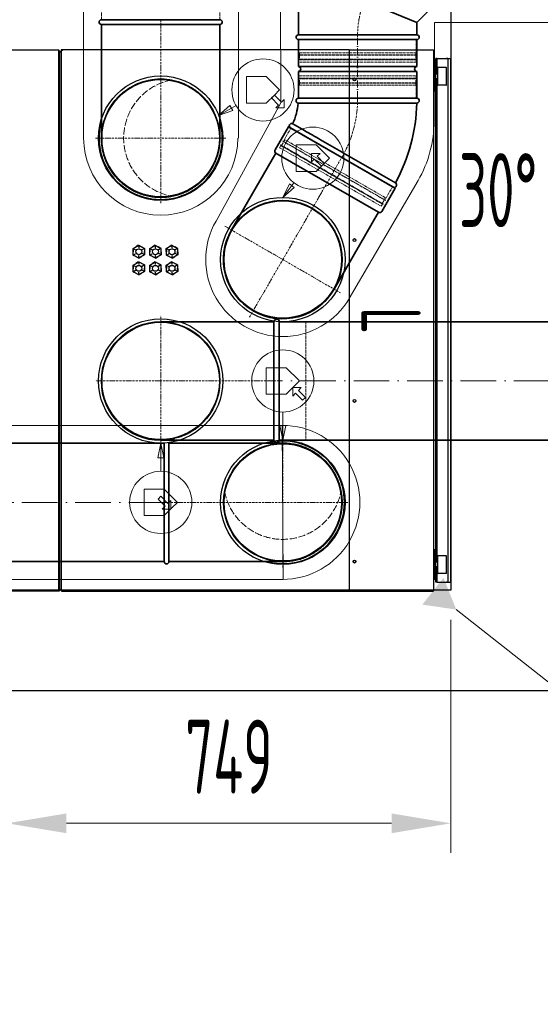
# Model space of a CAD drawing. Header units: millimetres. Extents: x -118717 to 8962, y 22910 to 145283.
# Tile 70 of 193: x -80356 to -79478, y 110953 to 112616. Entities that reach past the tile are written whole.
import ezdxf
from ezdxf.enums import TextEntityAlignment as Align

# ---------------------------------------------------------------- set-up
doc = ezdxf.new("R2010")
doc.units = ezdxf.units.MM
for name, pattern in [('ACAD_ISO02W100', [15, 12, -3]), ('ACAD_ISO10W100', [18, 12, -3, 0, -3]), ('phl_thick', [0])]:
    doc.linetypes.add(name, pattern=pattern)
for name, color, linetype, lineweight in [('VZT_01 SUP (PŘÍVOD) - OBRYS', 5, 'Continuous', 35), ('VZT_02 SUP (PŘÍVOD) - OSA', 5, 'ACAD_ISO10W100', 5), ('VZT_04 SUP (PŘÍVOD) - SKRYTÉ', 5, 'ACAD_ISO02W100', 5), ('VZT_05 ETA (ODVOD) - OBRYS', 6, 'Continuous', 35), ('VZT_06 ETA (ODVOD) - OSA', 6, 'ACAD_ISO10W100', 5), ('VZT_08 ETA (ODVOD) - SKRYTÉ', 6, 'ACAD_ISO02W100', 5), ('VZT_09 ODA (SÁNÍ) - OBRYS', 3, 'Continuous', 35), ('VZT_10 ODA (SÁNÍ) - OSA', 3, 'ACAD_ISO10W100', 5), ('VZT_12 ODA (SÁNÍ) - SKRYTÉ', 3, 'ACAD_ISO02W100', 5), ('VZT_13 EHA (VÝFUK) - OBRYS', 14, 'Continuous', 35), ('VZT_14 EHA (VÝFUK) - OSA', 14, 'ACAD_ISO10W100', 5), ('VZT_16 EHA (VÝFUK) - SKRYTÉ', 14, 'ACAD_ISO02W100', 5), ('VZT_21 ZAŘÍZENÍ - OBRYS', 1, 'Continuous', 30), ('VZT_22 ZAŘÍZENÍ - DETAIL', 8, 'Continuous', 5), ('VZT_50 POPIS - OBECNE', 7, 'Continuous', 13), ('VZT_60_KOTY - DIMENZE', 7, 'Continuous', 5), ('VZT_IZOLACE - TEPELNÁ', 6, 'IZOLACE TEPELNA', 13)]:
    doc.layers.add(name, color=color, linetype=linetype, lineweight=lineweight)
for name, color, linetype, lineweight, plot in [('VZT_03 SUP (PŘÍVOD) - NETISK', 8, 'ACAD_ISO02W100', 5, False), ('VZT_07 ETA (ODVOD) - NETISK', 8, 'ACAD_ISO02W100', 5, False), ('VZT_11 ODA (SÁNÍ) - NETISK', 8, 'ACAD_ISO02W100', 5, False), ('VZT_15 EHA (VÝFUK) - NETISK', 8, 'ACAD_ISO02W100', 5, False)]:
    doc.layers.add(name, color=color, linetype=linetype, lineweight=lineweight, plot=plot)
doc.styles.add('EVORA_125', font='isocp.shx', dxfattribs={"width": 0.6, "height": 125})
doc.styles.add('JS', font='isocp.shx', dxfattribs={"width": 0.6, "height": 125})
doc.styles.get("Standard").update_dxf_attribs({"font": 'arial.ttf'})
doc.linetypes.add('IZOLACE TEPELNA', pattern='A,12.7,-1.5,["T",Standard,S=2.54,R=0,X=0,Y=-1.27],-3', length=17.2)

# ---------------------------------------------------------------- blocks, each defined once
blk = doc.blocks.new('_DatumFilled')
at = {"color": 0}
blk.add_solid([(0, 0.577), (-1, 0), (0, -0.577)], dxfattribs=at)

msp = doc.modelspace()

# ---------------------------------------------------------------- linework, layer by layer
for p, q in [((-79629.1, 113435.1), (-79629.1, 111652.4)), ((-79628.9, 111652.4), (-81589, 111652.4)), ((-79458.9, 111482.4), (-81758.9, 111482.4))]:
    msp.add_line(p, q)
at = {"layer": 'VZT_01 SUP (PŘÍVOD) - OBRYS'}
for p, q in [((-79885.9, 112693.4), (-79886.1, 112589.9)), ((-79885.9, 112693.4), (-79686.1, 112610.6)), ((-79686.1, 112610.6), (-79656.9, 112639.9)), ((-79686.1, 112589.9), (-79686.1, 112610.6)), ((-79886.1, 112589.9), (-79686.1, 112589.9)), ((-79686.1, 112581.9), (-79886.1, 112581.9)), ((-79886.1, 112581.9), (-79686.1, 112581.9)), ((-79886.1, 112536.4), (-79886.1, 112581.9)), ((-79686.1, 112536.4), (-79686.1, 112581.9)), ((-79886.1, 112536.4), (-79686.1, 112536.4)), ((-79886.1, 112528.4), (-79686.1, 112528.4)), ((-79886.1, 112482.9), (-79886.1, 112528.4)), ((-79686.1, 112482.9), (-79686.1, 112528.4)), ((-79886.1, 112482.9), (-79686.1, 112482.9)), ((-79886.1, 112482.9), (-79686.1, 112482.9)), ((-79786.2, 112474.9), (-79686.1, 112474.9)), ((-79726.3, 112332.9), (-79899.5, 112432.9)), ((-79809, 112389.9), (-79722.3, 112339.9))]:
    msp.add_line(p, q, dxfattribs=at)
msp.add_lwpolyline([(-79750.8, 112290.5), (-79924, 112390.5, -0.414214), (-79925.5, 112396), (-79903, 112434.9), (-79722.9, 112330.9), (-79745.4, 112292, -0.414214)], format="xyb", close=True, dxfattribs=at)
for points in [[(-79924, 112390.5), (-79999, 112260.6)], [(-79750.8, 112290.5), (-79825.8, 112160.6)]]:
    msp.add_lwpolyline(points, dxfattribs=at)
for centre, radius, start, end in [((-79886.1, 112585.9), 4, 90, 270), ((-79686.1, 112585.9), 4, 270, 90), ((-79886.1, 112532.4), 4, 270, 90), ((-79686.1, 112532.4), 4, 90, 270), ((-79986.1, 112482.9), 100, 334.5812, 355.4188), ((-79886.1, 112478.9), 4, 90, 265.4188), ((-79986.1, 112482.9), 300, 331.5281, 358.4719), ((-79686.1, 112478.9), 4, 270, 90), ((-79897.5, 112436.4), 4, 64.5812, 240), ((-79724.3, 112336.4), 4, 240, 60), ((-79912.4, 112210.6), 100, 150, 330)]:
    msp.add_arc(centre, radius, start, end, dxfattribs=at)
for points, knots in [([(-79886.5, 112474.9), (-79886.5, 112474.9), (-79884.3, 112474.9), (-79875.3, 112474.9), (-79868.3, 112474.9), (-79850.6, 112474.9), (-79839.9, 112474.9), (-79816.1, 112474.9), (-79803.3, 112474.9), (-79788.9, 112474.9), (-79787.6, 112474.9), (-79786.2, 112474.9)], [315.294186, 315.294186, 315.294186, 315.294186, 351.735982, 351.735982, 390.710875, 390.710875, 429.832624, 429.832624, 468.991563, 468.991563, 473.053633, 473.053633, 473.053633, 473.053633]), ([(-79809, 112389.9), (-79819.9, 112396.2), (-79830.8, 112402.5), (-79851.4, 112414.4), (-79861.1, 112419.9), (-79877.4, 112429.4), (-79883.9, 112433.1), (-79893, 112438.4), (-79895.5, 112439.8), (-79895.8, 112440), (-79895.8, 112440), (-79895.8, 112440)], [157.533456, 157.533456, 157.533456, 157.533456, 195.393508, 195.393508, 234.551342, 234.551342, 273.721472, 273.721472, 312.806301, 312.806301, 315.294186, 315.294186, 315.294186, 315.294186])]:
    msp.add_open_spline(points, degree=3, knots=knots, dxfattribs=at)
at = {"layer": 'VZT_02 SUP (PŘÍVOD) - OSA', "ltscale": 0.3}
for points in [[(-79628.1, 112739.9), (-79636.1, 112739.9, 0.414214), (-79786.1, 112589.9), (-79786.1, 112581.9)], [(-79786.1, 112482.9), (-79786.1, 112482.9, -0.131652), (-79812.9, 112382.9, -0.131652)]]:
    msp.add_lwpolyline(points, format="xyb", dxfattribs=at)
at = {"layer": 'VZT_02 SUP (PŘÍVOD) - OSA'}
msp.add_lwpolyline([(-79786.1, 112482.9), (-79786.1, 112581.9)], dxfattribs=at)
at = {"layer": 'VZT_02 SUP (PŘÍVOD) - OSA', "ltscale": 0.3}
for points in [[(-79912.4, 112210.6), (-79812.4, 112383.8)], [(-80009.9, 112266.8), (-79912.4, 112210.6)], [(-79968.7, 112113.2), (-79912.4, 112210.6)], [(-79912.4, 112210.6), (-79815, 112154.3)]]:
    msp.add_lwpolyline(points, dxfattribs=at)
at = {"layer": 'VZT_03 SUP (PŘÍVOD) - NETISK', "ltscale": 0.4}
for p, q in [((-79885.1, 112581.9), (-79885.1, 112559.9)), ((-79687.1, 112581.9), (-79687.1, 112559.9)), ((-79686.1, 112556.4), (-79886.1, 112556.4)), ((-79886.1, 112556.4), (-79886.1, 112555.9)), ((-79686.1, 112555.9), (-79886.1, 112555.9)), ((-79687.1, 112559.9), (-79885.1, 112559.9)), ((-79884.1, 112559.9), (-79884.1, 112556.4)), ((-79884.1, 112555.9), (-79884.1, 112548.9)), ((-79688.1, 112559.9), (-79688.1, 112556.4)), ((-79688.1, 112555.9), (-79688.1, 112548.9)), ((-79686.1, 112556.4), (-79686.1, 112555.9)), ((-79686.1, 112548.9), (-79886.1, 112548.9)), ((-79886.1, 112548.9), (-79886.1, 112548.4)), ((-79686.1, 112548.4), (-79886.1, 112548.4)), ((-79687.1, 112547.9), (-79885.1, 112547.9)), ((-79885.1, 112547.9), (-79885.1, 112543.9)), ((-79687.1, 112543.9), (-79885.1, 112543.9)), ((-79884.1, 112548.4), (-79884.1, 112547.9)), ((-79688.1, 112548.4), (-79688.1, 112547.9)), ((-79687.1, 112547.9), (-79687.1, 112543.9)), ((-79686.1, 112548.9), (-79686.1, 112548.4)), ((-79885.1, 112520.9), (-79687.1, 112520.9)), ((-79885.1, 112516.9), (-79885.1, 112520.9)), ((-79687.1, 112516.9), (-79687.1, 112520.9)), ((-79886.1, 112516.4), (-79686.1, 112516.4)), ((-79886.1, 112515.9), (-79886.1, 112516.4)), ((-79886.1, 112515.9), (-79686.1, 112515.9)), ((-79886.1, 112508.9), (-79686.1, 112508.9)), ((-79886.1, 112508.4), (-79886.1, 112508.9)), ((-79886.1, 112508.4), (-79686.1, 112508.4)), ((-79885.1, 112516.9), (-79687.1, 112516.9)), ((-79885.1, 112504.9), (-79687.1, 112504.9)), ((-79885.1, 112482.9), (-79885.1, 112504.9)), ((-79884.1, 112516.4), (-79884.1, 112516.9)), ((-79884.1, 112508.9), (-79884.1, 112515.9)), ((-79884.1, 112504.9), (-79884.1, 112508.4)), ((-79688.1, 112516.4), (-79688.1, 112516.9)), ((-79688.1, 112508.9), (-79688.1, 112515.9)), ((-79688.1, 112504.9), (-79688.1, 112508.4)), ((-79687.1, 112482.9), (-79687.1, 112504.9)), ((-79686.1, 112515.9), (-79686.1, 112516.4)), ((-79686.1, 112508.4), (-79686.1, 112508.9)), ((-79909.7, 112413.4), (-79898.7, 112432.4)), ((-79916.3, 112403.9), (-79916, 112404.4)), ((-79916.3, 112403.9), (-79743.1, 112303.9)), ((-79916, 112404.4), (-79742.8, 112304.4)), ((-79914.3, 112403.4), (-79910.8, 112409.4)), ((-79912.5, 112410.4), (-79912.3, 112410.9)), ((-79912.5, 112410.4), (-79739.3, 112310.4)), ((-79912.3, 112410.9), (-79739.1, 112310.9)), ((-79910.6, 112409.9), (-79908.8, 112412.9)), ((-79909.7, 112413.4), (-79738.2, 112314.4)), ((-79917.7, 112399.5), (-79915.7, 112403)), ((-79917.7, 112399.5), (-79746.2, 112300.5)), ((-79915.7, 112403), (-79744.2, 112304)), ((-79914.8, 112402.5), (-79914.6, 112402.9)), ((-79738.2, 112314.4), (-79727.2, 112333.4)), ((-79746.2, 112300.5), (-79744.2, 112304)), ((-79745.1, 112304.5), (-79744.8, 112304.9)), ((-79744.6, 112305.4), (-79741.1, 112311.4)), ((-79743.1, 112303.9), (-79742.8, 112304.4)), ((-79740.8, 112311.9), (-79739.1, 112314.9)), ((-79739.3, 112310.4), (-79739.1, 112310.9))]:
    msp.add_line(p, q, dxfattribs=at)
at = {"layer": 'VZT_04 SUP (PŘÍVOD) - SKRYTÉ', "ltscale": 2}
msp.add_arc((-79912.4, 112210.6), 100, 330, 150, dxfattribs=at)
at = {"layer": 'VZT_05 ETA (ODVOD) - OBRYS'}
for points in [[(-79927.4, 112105.6), (-80118.4, 112105.6)], [(-79927.4, 112105.6), (-79927.4, 111905.6)], [(-79918.4, 112105.6), (-79918.4, 111905.6)], [(-79918.4, 112105.6), (-78381.2, 112105.6)], [(-79927.4, 111905.6), (-80118.4, 111905.6)], [(-79918.4, 111905.6), (-78381.2, 111905.6)]]:
    msp.add_lwpolyline(points, dxfattribs=at)
for centre, radius, start, end in [((-80118.4, 112005.4), 100, 90, 270), ((-79922.9, 112105.6), 4.5, 0, 180), ((-79922.9, 111905.6), 4.5, 180, 0)]:
    msp.add_arc(centre, radius, start, end, dxfattribs=at)
at = {"layer": 'VZT_06 ETA (ODVOD) - OSA', "ltscale": 0.3}
for points in [[(-80118.4, 112005.6), (-80118.4, 112115.6)], [(-80118.4, 112005.6), (-80228.4, 112005.6)], [(-79918.4, 112005.6), (-80118.4, 112005.6)], [(-80118.4, 112005.6), (-80118.4, 111895.6)]]:
    msp.add_lwpolyline(points, dxfattribs=at)
at = {"layer": 'VZT_06 ETA (ODVOD) - OSA', "ltscale": 5}
msp.add_lwpolyline([(-78381.2, 112005.6), (-79918.4, 112005.6)], dxfattribs=at)
at = {"layer": 'VZT_07 ETA (ODVOD) - NETISK', "ltscale": 0.4}
msp.add_lwpolyline([(-79918.4, 112105.6), (-79873.4, 112105.6), (-79873.4, 111905.6), (-79918.4, 111905.6)], dxfattribs=at)
at = {"layer": 'VZT_08 ETA (ODVOD) - SKRYTÉ', "ltscale": 2}
msp.add_arc((-80118.4, 112005.4), 100, 270, 90, dxfattribs=at)
at = {"layer": 'VZT_09 ODA (SÁNÍ) - OBRYS'}
for p, q in [((-80112.4, 111900.6), (-80112.4, 111700.6)), ((-80104.4, 111900.6), (-80104.4, 111700.6)), ((-79912.6, 111900.6), (-80104.4, 111900.6)), ((-80104.4, 111700.6), (-79912.6, 111700.6))]:
    msp.add_line(p, q, dxfattribs=at)
for points in [[(-82628.9, 111900.6), (-80112.4, 111900.6)], [(-82628.9, 111700.6), (-80112.4, 111700.6)]]:
    msp.add_lwpolyline(points, dxfattribs=at)
for centre, radius, start, end in [((-79912.4, 111800.6), 104, 270, 105.9424), ((-80108.4, 111700.6), 4, 180, 0), ((-79912.4, 111800.6), 104, 254.0576, 270)]:
    msp.add_arc(centre, radius, start, end, dxfattribs=at)
msp.add_open_spline([(-79912.5, 111700.6), (-79911, 111700.6), (-79909.4, 111700.6), (-79906.3, 111700.8), (-79904.6, 111700.9), (-79901.4, 111701.2), (-79899.7, 111701.4), (-79896.4, 111701.9), (-79894.7, 111702.2), (-79891.4, 111702.8), (-79889.8, 111703.2), (-79886.5, 111704), (-79884.9, 111704.5), (-79881.8, 111705.4), (-79880.2, 111706), (-79877.2, 111707.1), (-79875.7, 111707.6), (-79872.9, 111708.8), (-79871.4, 111709.4), (-79868.5, 111710.8), (-79867.1, 111711.5), (-79864.2, 111713.1), (-79862.7, 111713.9), (-79859.8, 111715.6), (-79858.4, 111716.5), (-79855.6, 111718.4), (-79854.2, 111719.4), (-79851.5, 111721.4), (-79850.2, 111722.4), (-79847.7, 111724.5), (-79846.4, 111725.6), (-79844.1, 111727.7), (-79842.9, 111728.8), (-79840.8, 111731), (-79839.7, 111732.1), (-79837.5, 111734.5), (-79836.4, 111735.7), (-79834.3, 111738.3), (-79833.3, 111739.6), (-79831.3, 111742.3), (-79830.3, 111743.6), (-79828.5, 111746.4), (-79827.6, 111747.9), (-79825.9, 111750.7), (-79825, 111752.2), (-79823.5, 111755.1), (-79822.8, 111756.6), (-79821.4, 111759.5), (-79820.8, 111760.9), (-79819.6, 111763.8), (-79819, 111765.2), (-79817.9, 111768.3), (-79817.4, 111769.8), (-79816.4, 111772.9), (-79816, 111774.6), (-79815.2, 111777.8), (-79814.8, 111779.4), (-79814.1, 111782.7), (-79813.9, 111784.4), (-79813.4, 111787.7), (-79813.2, 111789.4), (-79812.9, 111792.6), (-79812.7, 111794.3), (-79812.6, 111797.5), (-79812.5, 111799.1), (-79812.5, 111800.6), (-79812.5, 111802.1), (-79812.6, 111803.7), (-79812.7, 111806.9), (-79812.9, 111808.5), (-79813.2, 111811.8), (-79813.4, 111813.5), (-79813.9, 111816.8), (-79814.1, 111818.5), (-79814.8, 111821.8), (-79815.2, 111823.4), (-79816, 111826.6), (-79816.4, 111828.2), (-79817.4, 111831.4), (-79817.9, 111832.9), (-79819, 111836), (-79819.6, 111837.4), (-79820.8, 111840.3), (-79821.4, 111841.7), (-79822.8, 111844.6), (-79823.5, 111846.1), (-79825, 111849), (-79825.9, 111850.5), (-79827.6, 111853.3), (-79828.5, 111854.7), (-79830.3, 111857.5), (-79831.3, 111858.9), (-79833.3, 111861.6), (-79834.3, 111862.9), (-79836.4, 111865.5), (-79837.5, 111866.7), (-79839.7, 111869.1), (-79840.8, 111870.2), (-79842.9, 111872.4), (-79844.1, 111873.5), (-79846.4, 111875.6), (-79847.7, 111876.7), (-79850.2, 111878.8), (-79851.5, 111879.8), (-79854.2, 111881.8), (-79855.6, 111882.8), (-79858.4, 111884.7), (-79859.8, 111885.6), (-79862.7, 111887.3), (-79864.2, 111888.1), (-79867.1, 111889.7), (-79868.5, 111890.4), (-79871.4, 111891.8), (-79872.9, 111892.4), (-79875.7, 111893.6), (-79877.2, 111894.1), (-79880.2, 111895.2), (-79881.8, 111895.7), (-79884.9, 111896.7), (-79886.5, 111897.2), (-79889.8, 111898), (-79891.4, 111898.3), (-79894.7, 111899), (-79896.4, 111899.3), (-79899.7, 111899.8), (-79901.4, 111900), (-79904.6, 111900.3), (-79906.3, 111900.4), (-79909.4, 111900.6), (-79911, 111900.6), (-79912.5, 111900.6)], degree=3, knots=[-148.058014, -148.058014, -148.058014, -148.058014, -143.505913, -143.505913, -138.87378, -138.87378, -134.241647, -134.241647, -129.609514, -129.609514, -124.977381, -124.977381, -120.345248, -120.345248, -115.713115, -115.713115, -111.080982, -111.080982, -106.451331, -106.451331, -101.82168, -101.82168, -97.192029, -97.192029, -92.562378, -92.562378, -87.932727, -87.932727, -83.303076, -83.303076, -78.673425, -78.673425, -74.043774, -74.043774, -69.415617, -69.415617, -64.787461, -64.787461, -60.159305, -60.159305, -55.531148, -55.531148, -50.902992, -50.902992, -46.274836, -46.274836, -41.646679, -41.646679, -37.018523, -37.018523, -32.391208, -32.391208, -27.763892, -27.763892, -23.136577, -23.136577, -18.509262, -18.509262, -13.881946, -13.881946, -9.254631, -9.254631, -4.627315, -4.627315, 0, 0, 0, 4.627315, 4.627315, 9.254631, 9.254631, 13.881946, 13.881946, 18.509262, 18.509262, 23.136577, 23.136577, 27.763892, 27.763892, 32.391208, 32.391208, 37.018523, 37.018523, 41.646679, 41.646679, 46.274836, 46.274836, 50.902992, 50.902992, 55.531148, 55.531148, 60.159305, 60.159305, 64.787461, 64.787461, 69.415617, 69.415617, 74.043774, 74.043774, 78.673425, 78.673425, 83.303076, 83.303076, 87.932727, 87.932727, 92.562378, 92.562378, 97.192029, 97.192029, 101.82168, 101.82168, 106.451331, 106.451331, 111.080982, 111.080982, 115.713115, 115.713115, 120.345248, 120.345248, 124.977381, 124.977381, 129.609514, 129.609514, 134.241647, 134.241647, 138.87378, 138.87378, 143.505913, 143.505913, 148.058014, 148.058014, 148.058014, 148.058014], dxfattribs=at)
at = {"layer": 'VZT_10 ODA (SÁNÍ) - OSA', "ltscale": 0.3}
for p in [(-79912.4, 111910.6), (-80112.4, 111800.6), (-79802.4, 111800.6), (-79912.4, 111690.6)]:
    msp.add_line(p, (-79912.4, 111800.6), dxfattribs=at)
at = {"layer": 'VZT_10 ODA (SÁNÍ) - OSA', "ltscale": 5}
msp.add_lwpolyline([(-80112.4, 111800.6), (-82628.9, 111800.6)], dxfattribs=at)
at = {"layer": 'VZT_11 ODA (SÁNÍ) - NETISK', "ltscale": 0.4}
msp.add_line((-80112.4, 111700.6), (-80150.4, 111700.6), dxfattribs=at)
at = {"layer": 'VZT_12 ODA (SÁNÍ) - SKRYTÉ'}
msp.add_circle((-79912.4, 111800.6), 100, dxfattribs=at)
msp.add_arc((-79912.4, 111838.1), 100, 190.8069, 349.1931, dxfattribs=at)
at = {"layer": 'VZT_13 EHA (VÝFUK) - OBRYS'}
for p, q in [((-80018.4, 112615.6), (-80218.4, 112615.6)), ((-80018.4, 112607.6), (-80218.4, 112607.6)), ((-80218.4, 112607.6), (-80218.4, 112415.8)), ((-80018.4, 112415.8), (-80018.4, 112607.6))]:
    msp.add_line(p, q, dxfattribs=at)
for centre, radius, start, end in [((-80218.4, 112611.6), 4, 90, 270), ((-80018.4, 112611.6), 4, 270, 90), ((-80118.4, 112415.6), 104, 164.0576, 180), ((-80118.4, 112415.6), 104, 180, 15.9424)]:
    msp.add_arc(centre, radius, start, end, dxfattribs=at)
for points in [[(-80218.4, 112415.8), (-80218.4, 112415.7), (-80218.4, 112415.7), (-80218.4, 112415.7)], [(-80018.4, 112415.7), (-80018.4, 112415.7), (-80018.4, 112415.7), (-80018.4, 112415.8)]]:
    msp.add_open_spline(points, degree=3, dxfattribs=at)
msp.add_open_spline([(-80218.4, 112415.7), (-80218.4, 112414.2), (-80218.4, 112412.6), (-80218.3, 112409.4), (-80218.1, 112407.8), (-80217.8, 112404.5), (-80217.6, 112402.9), (-80217.1, 112399.5), (-80216.8, 112397.9), (-80216.2, 112394.6), (-80215.8, 112392.9), (-80215, 112389.7), (-80214.6, 112388.1), (-80213.6, 112384.9), (-80213.1, 112383.4), (-80212, 112380.4), (-80211.4, 112378.9), (-80210.2, 112376), (-80209.6, 112374.6), (-80208.2, 112371.7), (-80207.5, 112370.2), (-80206, 112367.3), (-80205.1, 112365.9), (-80203.4, 112363), (-80202.5, 112361.6), (-80200.6, 112358.8), (-80199.7, 112357.4), (-80197.7, 112354.7), (-80196.7, 112353.4), (-80194.6, 112350.8), (-80193.5, 112349.6), (-80191.3, 112347.2), (-80190.2, 112346.1), (-80188.1, 112343.9), (-80186.9, 112342.8), (-80184.5, 112340.7), (-80183.3, 112339.6), (-80180.8, 112337.5), (-80179.5, 112336.5), (-80176.8, 112334.5), (-80175.4, 112333.5), (-80172.6, 112331.6), (-80171.2, 112330.7), (-80168.3, 112329), (-80166.8, 112328.2), (-80163.9, 112326.6), (-80162.5, 112325.9), (-80159.6, 112324.5), (-80158.1, 112323.9), (-80155.3, 112322.7), (-80153.8, 112322.2), (-80150.8, 112321.1), (-80149.2, 112320.6), (-80146.1, 112319.6), (-80144.5, 112319.1), (-80141.2, 112318.3), (-80139.6, 112318), (-80136.3, 112317.3), (-80134.6, 112317), (-80131.3, 112316.5), (-80129.7, 112316.3), (-80126.4, 112316), (-80124.8, 112315.9), (-80121.6, 112315.7), (-80120, 112315.7), (-80118.4, 112315.7), (-80116.9, 112315.7), (-80115.3, 112315.7), (-80112.1, 112315.9), (-80110.5, 112316), (-80107.2, 112316.3), (-80105.6, 112316.5), (-80102.2, 112317), (-80100.6, 112317.3), (-80097.3, 112318), (-80095.6, 112318.3), (-80092.4, 112319.1), (-80090.8, 112319.6), (-80087.6, 112320.6), (-80086.1, 112321.1), (-80083.1, 112322.2), (-80081.6, 112322.7), (-80078.8, 112323.9), (-80077.3, 112324.5), (-80074.4, 112325.9), (-80072.9, 112326.6), (-80070, 112328.2), (-80068.6, 112329), (-80065.7, 112330.7), (-80064.3, 112331.6), (-80061.5, 112333.5), (-80060.1, 112334.5), (-80057.4, 112336.5), (-80056.1, 112337.5), (-80053.6, 112339.6), (-80052.3, 112340.7), (-80050, 112342.8), (-80048.8, 112343.9), (-80046.6, 112346.1), (-80045.6, 112347.2), (-80043.4, 112349.6), (-80042.3, 112350.8), (-80040.2, 112353.4), (-80039.2, 112354.7), (-80037.2, 112357.4), (-80036.2, 112358.8), (-80034.4, 112361.6), (-80033.5, 112363), (-80031.7, 112365.9), (-80030.9, 112367.3), (-80029.4, 112370.2), (-80028.7, 112371.7), (-80027.3, 112374.6), (-80026.6, 112376), (-80025.5, 112378.9), (-80024.9, 112380.4), (-80023.8, 112383.4), (-80023.3, 112384.9), (-80022.3, 112388.1), (-80021.9, 112389.7), (-80021.1, 112392.9), (-80020.7, 112394.6), (-80020, 112397.9), (-80019.7, 112399.5), (-80019.3, 112402.9), (-80019.1, 112404.5), (-80018.7, 112407.8), (-80018.6, 112409.4), (-80018.5, 112412.6), (-80018.4, 112414.2), (-80018.4, 112415.7)], degree=3, knots=[-148.058014, -148.058014, -148.058014, -148.058014, -143.505913, -143.505913, -138.87378, -138.87378, -134.241647, -134.241647, -129.609514, -129.609514, -124.977381, -124.977381, -120.345248, -120.345248, -115.713115, -115.713115, -111.080982, -111.080982, -106.451331, -106.451331, -101.82168, -101.82168, -97.192029, -97.192029, -92.562378, -92.562378, -87.932727, -87.932727, -83.303076, -83.303076, -78.673425, -78.673425, -74.043774, -74.043774, -69.415617, -69.415617, -64.787461, -64.787461, -60.159305, -60.159305, -55.531148, -55.531148, -50.902992, -50.902992, -46.274836, -46.274836, -41.646679, -41.646679, -37.018523, -37.018523, -32.391208, -32.391208, -27.763892, -27.763892, -23.136577, -23.136577, -18.509262, -18.509262, -13.881946, -13.881946, -9.254631, -9.254631, -4.627315, -4.627315, 0, 0, 0, 4.627315, 4.627315, 9.254631, 9.254631, 13.881946, 13.881946, 18.509262, 18.509262, 23.136577, 23.136577, 27.763892, 27.763892, 32.391208, 32.391208, 37.018523, 37.018523, 41.646679, 41.646679, 46.274836, 46.274836, 50.902992, 50.902992, 55.531148, 55.531148, 60.159305, 60.159305, 64.787461, 64.787461, 69.415617, 69.415617, 74.043774, 74.043774, 78.673425, 78.673425, 83.303076, 83.303076, 87.932727, 87.932727, 92.562378, 92.562378, 97.192029, 97.192029, 101.82168, 101.82168, 106.451331, 106.451331, 111.080982, 111.080982, 115.713115, 115.713115, 120.345248, 120.345248, 124.977381, 124.977381, 129.609514, 129.609514, 134.241647, 134.241647, 138.87378, 138.87378, 143.505913, 143.505913, 148.058014, 148.058014, 148.058014, 148.058014], dxfattribs=at)
at = {"layer": 'VZT_14 EHA (VÝFUK) - OSA', "ltscale": 0.3}
for p in [(-80118.4, 112615.6), (-80228.4, 112415.6), (-80118.4, 112305.6), (-80008.4, 112415.6)]:
    msp.add_line(p, (-80118.4, 112415.6), dxfattribs=at)
at = {"layer": 'VZT_15 EHA (VÝFUK) - NETISK', "ltscale": 0.4}
for p, q in [((-80218.4, 112615.6), (-80218.4, 112653.6)), ((-80018.4, 112615.6), (-80018.4, 112653.6))]:
    msp.add_line(p, q, dxfattribs=at)
at = {"layer": 'VZT_16 EHA (VÝFUK) - SKRYTÉ'}
msp.add_circle((-80118.4, 112415.6), 100, dxfattribs=at)
msp.add_arc((-80080.9, 112415.6), 100, 100.8069, 259.1931, dxfattribs=at)
at = {"layer": 'VZT_21 ZAŘÍZENÍ - OBRYS'}
for p, q in [((-80290, 111650.6), (-80290, 112564.8)), ((-80290, 112563.3), (-80289.9, 112563.3)), ((-80288.4, 111653), (-80288.4, 112561.8)), ((-80288.4, 112561.6), (-80286.3, 112561.6)), ((-80285.4, 112564.8), (-80286.3, 112564.8)), ((-80286.3, 112564.8), (-80286.3, 111650.6)), ((-80285.3, 112564.8), (-80285.3, 112564.2)), ((-79800.6, 112564.8), (-80285.3, 112564.8)), ((-79800.6, 112564.8), (-79800.6, 112563.1)), ((-79800.6, 112563.1), (-79800.4, 112563.1)), ((-79800.4, 112564.8), (-79800.4, 111650.6)), ((-79800.4, 112564.8), (-79659.1, 112564.8)), ((-79657.4, 111652.3), (-79657.4, 112563.1)), ((-79655.4, 112544.8), (-79657.4, 112544.8)), ((-79655.4, 112494.8), (-79655.4, 112544.8)), ((-79653.9, 112527.3), (-79653.9, 112549.8)), ((-79651.9, 112549.8), (-79653.9, 112549.8)), ((-79651.9, 112524.8), (-79651.9, 112549.8)), ((-79651.9, 112549.8), (-79651.1, 112549.8)), ((-79651.1, 112549.8), (-79628.9, 112549.8)), ((-79636.7, 112549.8), (-79635.9, 112549.8)), ((-79633.9, 112549.8), (-79635.9, 112549.8)), ((-79633.4, 111665.6), (-79633.4, 112549.8)), ((-79628.9, 111665.6), (-79628.9, 112549.8)), ((-79655.4, 112527.3), (-79653.9, 112527.3)), ((-79653.9, 112512.3), (-79653.9, 112527.3)), ((-79651.9, 112524.8), (-79653.9, 112524.8)), ((-79651.4, 112523.8), (-79653.9, 112523.8)), ((-79651.9, 112524.8), (-79651.9, 112523.8)), ((-79651.4, 112534.3), (-79651.4, 112505.3)), ((-79636.9, 112534.8), (-79650.9, 112534.8)), ((-79636.4, 112505.3), (-79636.4, 112534.3)), ((-79655.4, 112512.3), (-79653.9, 112512.3)), ((-79651.4, 112515.8), (-79653.9, 112515.8)), ((-79653.9, 112514.8), (-79651.9, 112514.8)), ((-79653.9, 111703.1), (-79653.9, 112512.3)), ((-79651.9, 112515.8), (-79651.9, 112514.8)), ((-79651.9, 111700.6), (-79651.9, 112514.8)), ((-79636.9, 112504.8), (-79650.9, 112504.8)), ((-79655.4, 112494.8), (-79657.4, 112494.8)), ((-80164.9, 112229.1), (-80155.5, 112234.8)), ((-80164.9, 112229.1), (-80160.9, 112226.9)), ((-80164.7, 112218.1), (-80164.9, 112229.1)), ((-80164.9, 112229.1), (-80164.9, 112229.1)), ((-80164.9, 112229.1), (-80164.8, 112223.6)), ((-80155.6, 112234.8), (-80160.2, 112231.9)), ((-80155.6, 112234.8), (-80155.6, 112234.8)), ((-80155.5, 112234.8), (-80155.5, 112230.1)), ((-80155.5, 112234.8), (-80145.9, 112229.5)), ((-80146, 112229.5), (-80150.8, 112232.1)), ((-80145.9, 112229.5), (-80149.9, 112227.1)), ((-80145.7, 112218.5), (-80149.8, 112220.7)), ((-80146, 112229.5), (-80146, 112229.5)), ((-80145.9, 112229.5), (-80145.7, 112218.5)), ((-80145.7, 112218.5), (-80145.8, 112224)), ((-80136.9, 112229.1), (-80127.5, 112234.8)), ((-80136.9, 112229.1), (-80132.9, 112226.9)), ((-80136.7, 112218.1), (-80136.9, 112229.1)), ((-80136.9, 112229.1), (-80136.9, 112229.1)), ((-80136.9, 112229.1), (-80136.8, 112223.6)), ((-80127.6, 112234.8), (-80132.2, 112231.9)), ((-80127.6, 112234.8), (-80127.6, 112234.8)), ((-80127.5, 112234.8), (-80127.5, 112230.1)), ((-80127.5, 112234.8), (-80117.9, 112229.5)), ((-80118, 112229.5), (-80122.8, 112232.1)), ((-80117.9, 112229.5), (-80121.9, 112227.1)), ((-80117.7, 112218.5), (-80121.8, 112220.7)), ((-80118, 112229.5), (-80118, 112229.5)), ((-80117.9, 112229.5), (-80117.7, 112218.5)), ((-80117.7, 112218.5), (-80117.8, 112224)), ((-80108.9, 112229.1), (-80099.5, 112234.8)), ((-80108.9, 112229.1), (-80104.9, 112226.9)), ((-80108.7, 112218.1), (-80108.9, 112229.1)), ((-80108.9, 112229.1), (-80108.9, 112229.1)), ((-80108.9, 112229.1), (-80108.8, 112223.6)), ((-80099.6, 112234.8), (-80104.2, 112231.9)), ((-80099.6, 112234.8), (-80099.6, 112234.8)), ((-80099.5, 112234.8), (-80099.5, 112230.1)), ((-80099.5, 112234.8), (-80089.9, 112229.5)), ((-80090, 112229.5), (-80094.8, 112232.1)), ((-80089.9, 112229.5), (-80093.9, 112227.1)), ((-80089.7, 112218.5), (-80093.8, 112220.7)), ((-80090, 112229.5), (-80090, 112229.5)), ((-80089.9, 112229.5), (-80089.7, 112218.5)), ((-80089.7, 112218.5), (-80089.8, 112224)), ((-80164.9, 112201.1), (-80155.5, 112206.8)), ((-80164.7, 112218.1), (-80160.8, 112220.5)), ((-80155.1, 112212.8), (-80164.7, 112218.1)), ((-80164.7, 112218.1), (-80164.7, 112218.1)), ((-80164.7, 112218.1), (-80159.9, 112215.5)), ((-80155.6, 112206.8), (-80160.2, 112203.9)), ((-80155.6, 112206.8), (-80155.6, 112206.8)), ((-80155.5, 112206.8), (-80155.5, 112202.1)), ((-80155.5, 112206.8), (-80145.9, 112201.5)), ((-80155.1, 112212.8), (-80155.2, 112217.4)), ((-80145.7, 112218.5), (-80155.1, 112212.8)), ((-80155.1, 112212.8), (-80150.4, 112215.7)), ((-80155.1, 112212.8), (-80155.1, 112212.8)), ((-80146, 112201.5), (-80150.8, 112204.1)), ((-80145.7, 112218.5), (-80145.7, 112218.5)), ((-80136.9, 112201.1), (-80127.5, 112206.8)), ((-80136.7, 112218.1), (-80132.8, 112220.5)), ((-80127.1, 112212.8), (-80136.7, 112218.1)), ((-80136.7, 112218.1), (-80136.7, 112218.1)), ((-80136.7, 112218.1), (-80131.9, 112215.5)), ((-80127.6, 112206.8), (-80132.2, 112203.9)), ((-80127.6, 112206.8), (-80127.6, 112206.8)), ((-80127.5, 112206.8), (-80127.5, 112202.1)), ((-80127.5, 112206.8), (-80117.9, 112201.5)), ((-80127.1, 112212.8), (-80127.2, 112217.4)), ((-80117.7, 112218.5), (-80127.1, 112212.8)), ((-80127.1, 112212.8), (-80122.4, 112215.7)), ((-80127.1, 112212.8), (-80127.1, 112212.8)), ((-80118, 112201.5), (-80122.8, 112204.1)), ((-80117.7, 112218.5), (-80117.7, 112218.5)), ((-80108.9, 112201.1), (-80099.5, 112206.8)), ((-80108.7, 112218.1), (-80104.8, 112220.5)), ((-80099.1, 112212.8), (-80108.7, 112218.1)), ((-80108.7, 112218.1), (-80108.7, 112218.1)), ((-80108.7, 112218.1), (-80103.9, 112215.5)), ((-80099.6, 112206.8), (-80104.2, 112203.9)), ((-80099.6, 112206.8), (-80099.6, 112206.8)), ((-80099.5, 112206.8), (-80099.5, 112202.1)), ((-80099.5, 112206.8), (-80089.9, 112201.5)), ((-80099.1, 112212.8), (-80099.2, 112217.4)), ((-80089.7, 112218.5), (-80099.1, 112212.8)), ((-80099.1, 112212.8), (-80094.4, 112215.7)), ((-80099.1, 112212.8), (-80099.1, 112212.8)), ((-80090, 112201.5), (-80094.8, 112204.1)), ((-80089.7, 112218.5), (-80089.7, 112218.5)), ((-80164.9, 112201.1), (-80160.9, 112198.9)), ((-80164.7, 112190.1), (-80164.9, 112201.1)), ((-80164.9, 112201.1), (-80164.9, 112201.1)), ((-80164.9, 112201.1), (-80164.8, 112195.6)), ((-80164.7, 112190.1), (-80160.8, 112192.5)), ((-80155.1, 112184.8), (-80164.7, 112190.1)), ((-80164.7, 112190.1), (-80164.7, 112190.1)), ((-80164.7, 112190.1), (-80159.9, 112187.5)), ((-80155.1, 112184.8), (-80155.2, 112189.4)), ((-80145.7, 112190.5), (-80155.1, 112184.8)), ((-80155.1, 112184.8), (-80150.4, 112187.7)), ((-80145.9, 112201.5), (-80149.9, 112199.1)), ((-80145.7, 112190.5), (-80149.8, 112192.7)), ((-80146, 112201.5), (-80146, 112201.5)), ((-80145.9, 112201.5), (-80145.7, 112190.5)), ((-80145.7, 112190.5), (-80145.8, 112196)), ((-80145.7, 112190.5), (-80145.7, 112190.5)), ((-80136.9, 112201.1), (-80132.9, 112198.9)), ((-80136.7, 112190.1), (-80136.9, 112201.1)), ((-80136.9, 112201.1), (-80136.9, 112201.1)), ((-80136.9, 112201.1), (-80136.8, 112195.6)), ((-80136.7, 112190.1), (-80132.8, 112192.5)), ((-80127.1, 112184.8), (-80136.7, 112190.1)), ((-80136.7, 112190.1), (-80136.7, 112190.1)), ((-80136.7, 112190.1), (-80131.9, 112187.5)), ((-80127.1, 112184.8), (-80127.2, 112189.4)), ((-80117.7, 112190.5), (-80127.1, 112184.8)), ((-80127.1, 112184.8), (-80122.4, 112187.7)), ((-80117.9, 112201.5), (-80121.9, 112199.1)), ((-80117.7, 112190.5), (-80121.8, 112192.7)), ((-80118, 112201.5), (-80118, 112201.5)), ((-80117.9, 112201.5), (-80117.7, 112190.5)), ((-80117.7, 112190.5), (-80117.8, 112196)), ((-80117.7, 112190.5), (-80117.7, 112190.5)), ((-80108.9, 112201.1), (-80104.9, 112198.9)), ((-80108.7, 112190.1), (-80108.9, 112201.1)), ((-80108.9, 112201.1), (-80108.9, 112201.1)), ((-80108.9, 112201.1), (-80108.8, 112195.6)), ((-80108.7, 112190.1), (-80104.8, 112192.5)), ((-80099.1, 112184.8), (-80108.7, 112190.1)), ((-80108.7, 112190.1), (-80108.7, 112190.1)), ((-80108.7, 112190.1), (-80103.9, 112187.5)), ((-80099.1, 112184.8), (-80099.2, 112189.4)), ((-80089.7, 112190.5), (-80099.1, 112184.8)), ((-80099.1, 112184.8), (-80094.4, 112187.7)), ((-80089.9, 112201.5), (-80093.9, 112199.1)), ((-80089.7, 112190.5), (-80093.8, 112192.7)), ((-80090, 112201.5), (-80090, 112201.5)), ((-80089.9, 112201.5), (-80089.7, 112190.5)), ((-80089.7, 112190.5), (-80089.8, 112196)), ((-80089.7, 112190.5), (-80089.7, 112190.5)), ((-80155.1, 112184.8), (-80155.1, 112184.8)), ((-80127.1, 112184.8), (-80127.1, 112184.8)), ((-80099.1, 112184.8), (-80099.1, 112184.8)), ((-79902.5, 111899.1), (-79922.4, 111899.1)), ((-79902.5, 111899.1), (-79922.4, 111899.1)), ((-79655.4, 111720.6), (-79657.4, 111720.6)), ((-79655.4, 111670.6), (-79655.4, 111720.6)), ((-79651.4, 111710.1), (-79651.4, 111681.1)), ((-79636.9, 111710.6), (-79650.9, 111710.6)), ((-79636.4, 111681.1), (-79636.4, 111710.1)), ((-79655.4, 111703.1), (-79653.9, 111703.1)), ((-79653.9, 111688.1), (-79653.9, 111703.1)), ((-79651.9, 111700.6), (-79653.9, 111700.6)), ((-79651.4, 111699.6), (-79653.9, 111699.6)), ((-79651.4, 111691.6), (-79653.9, 111691.6)), ((-79653.9, 111690.6), (-79651.9, 111690.6)), ((-79651.9, 111700.6), (-79651.9, 111699.6)), ((-79651.9, 111691.6), (-79651.9, 111690.6)), ((-79651.9, 111665.6), (-79651.9, 111690.6)), ((-79655.4, 111688.1), (-79653.9, 111688.1)), ((-79653.9, 111665.6), (-79653.9, 111688.1)), ((-79636.9, 111680.6), (-79650.9, 111680.6)), ((-79655.4, 111670.6), (-79657.4, 111670.6)), ((-79651.9, 111665.6), (-79653.9, 111665.6)), ((-79651.9, 111665.6), (-79651.1, 111665.6)), ((-79651.1, 111665.6), (-79628.9, 111665.6)), ((-79636.7, 111665.6), (-79635.9, 111665.6)), ((-79633.9, 111665.6), (-79635.9, 111665.6)), ((-80290, 111651.5), (-80289.9, 111651.5)), ((-80289.1, 111651.6), (-80289.8, 111651.6)), ((-80289.1, 111651.6), (-80289.1, 111652)), ((-80288.4, 111653.6), (-80286.3, 111653.6)), ((-80285.4, 111650.6), (-80286.3, 111650.6)), ((-80285.3, 111651.1), (-80285.3, 111650.6)), ((-80285.3, 111650.6), (-79800.6, 111650.6)), ((-79800.6, 111652.3), (-79800.6, 111650.6)), ((-79800.4, 111652.3), (-79800.6, 111652.3)), ((-79800.4, 111650.6), (-79659.1, 111650.6))]:
    msp.add_line(p, q, dxfattribs=at)
msp.add_lwpolyline([(-80290, 111650.6), (-80377.4, 111650.6), (-80377.4, 112564.8), (-80290, 112564.8)], dxfattribs=at)
for centre, radius in [((-80118.4, 112415.6), 105), ((-80118.4, 112415.6), 100), ((-80118.4, 112415.6), 99), ((-79791.4, 112514.8), 2.5), ((-79791.4, 112514.8), 2.15), ((-79912.4, 112210.6), 105), ((-79912.4, 112210.6), 100), ((-79912.4, 112210.6), 99), ((-79791.4, 112243.4), 2.5), ((-79791.4, 112243.4), 2.15), ((-80155.3, 112223.8), 5), ((-80127.3, 112223.8), 5), ((-80099.3, 112223.8), 5), ((-80155.3, 112195.8), 5), ((-80127.3, 112195.8), 5), ((-80099.3, 112195.8), 5), ((-80118.4, 112005.6), 105), ((-80118.4, 112005.6), 100), ((-80118.4, 112005.6), 99), ((-79791.4, 111972), 2.5), ((-79791.4, 111972), 2.15), ((-79912.4, 111800.6), 105), ((-79912.4, 111800.6), 100), ((-79912.4, 111800.6), 99), ((-79791.4, 111700.6), 2.5), ((-79791.4, 111700.6), 2.15)]:
    msp.add_circle(centre, radius, dxfattribs=at)
for centre, start, end in [((-79650.9, 112534.3), 90, 180), ((-79636.9, 112534.3), 0, 90), ((-79650.9, 112505.3), 180, 270), ((-79636.9, 112505.3), 270, 0), ((-79650.9, 111710.1), 90, 180), ((-79636.9, 111710.1), 0, 90), ((-79650.9, 111681.1), 180, 270), ((-79636.9, 111681.1), 270, 0)]:
    msp.add_arc(centre, 0.5, start, end, dxfattribs=at)
for points in [[(-80289.9, 112563.3), (-80289.7, 112563.3), (-80289.5, 112563.3), (-80289.3, 112563.2)], [(-80285.3, 112564.8), (-80285.3, 112564.8), (-80285.2, 112564.8), (-80285.2, 112564.7)], [(-80284.6, 112563.1), (-80284.8, 112563.4), (-80285, 112563.7), (-80285.1, 112563.8)], [(-79659.1, 112564.8), (-79658.9, 112564.8), (-79658.7, 112564.8), (-79658.6, 112564.7)], [(-80289.9, 111651.5), (-80289.8, 111651.5), (-80289.6, 111651.5), (-80289.4, 111651.6)], [(-80285.3, 111650.6), (-80285.3, 111650.6), (-80285.2, 111650.6), (-80285.2, 111650.7)], [(-80284.6, 111652.3), (-80284.8, 111652), (-80285, 111651.7), (-80285.1, 111651.6)], [(-79659.1, 111650.6), (-79658.9, 111650.6), (-79658.7, 111650.6), (-79658.6, 111650.7)]]:
    msp.add_open_spline(points, degree=3, dxfattribs=at)
for points, knots in [([(-80289.9, 112563.3), (-80289.3, 112562.9), (-80288.7, 112562.5), (-80288.5, 112562.1), (-80288.5, 112562), (-80288.4, 112561.9), (-80288.4, 112561.8)], [-1, -1, -1, -1, -0.2229997, -0.2229997, -0.2229997, 0, 0, 0, 0]), ([(-80289.3, 112563.2), (-80289, 112563), (-80288.7, 112562.7), (-80288.5, 112562.3), (-80288.5, 112562.1), (-80288.4, 112562), (-80288.4, 112561.8)], [-0.7311109, -0.7311109, -0.7311109, -0.7311109, -0.2229997, -0.2229997, -0.2229997, 0, 0, 0, 0]), ([(-80286.3, 112564.8), (-80286.3, 112564.4), (-80285.9, 112563.9), (-80285.3, 112563.5), (-80285.1, 112563.4), (-80284.9, 112563.2), (-80284.6, 112563.1)], [-1, -1, -1, -1, -0.246936, -0.246936, -0.246936, 0, 0, 0, 0]), ([(-80284.6, 112563.1), (-80285, 112563.6), (-80285.4, 112564.1), (-80285.4, 112564.6), (-80285.4, 112564.7), (-80285.4, 112564.7), (-80285.4, 112564.8)], [0, 0, 0, 0, 0.909225, 0.909225, 0.909225, 1, 1, 1, 1]), ([(-80285.2, 112564.7), (-80285.1, 112564.5), (-80284.9, 112564.2), (-80284.8, 112563.7), (-80284.8, 112563.5), (-80284.7, 112563.3), (-80284.6, 112563.1)], [-0.7752376, -0.7752376, -0.7752376, -0.7752376, -0.2469362, -0.2469362, -0.2469362, 0, 0, 0, 0]), ([(-79659.1, 112564.8), (-79658.5, 112564.4), (-79657.8, 112563.9), (-79657.6, 112563.5), (-79657.5, 112563.4), (-79657.4, 112563.2), (-79657.4, 112563.1)], [-1, -1, -1, -1, -0.2469362, -0.2469362, -0.2469362, 0, 0, 0, 0]), ([(-79658.6, 112564.7), (-79658.1, 112564.5), (-79657.7, 112564.2), (-79657.6, 112563.7), (-79657.5, 112563.5), (-79657.4, 112563.3), (-79657.4, 112563.1)], [-0.7752376, -0.7752376, -0.7752376, -0.7752376, -0.2469362, -0.2469362, -0.2469362, 0, 0, 0, 0]), ([(-80289.9, 111651.5), (-80289.3, 111651.9), (-80288.7, 111652.3), (-80288.5, 111652.7), (-80288.5, 111652.8), (-80288.4, 111652.9), (-80288.4, 111653)], [-1, -1, -1, -1, -0.223, -0.223, -0.223, 0, 0, 0, 0]), ([(-80289.1, 111651.7), (-80288.9, 111651.9), (-80288.6, 111652.2), (-80288.5, 111652.5), (-80288.5, 111652.6), (-80288.4, 111652.8), (-80288.4, 111653)], [-0.6418783, -0.6418783, -0.6418783, -0.6418783, -0.2229997, -0.2229997, -0.2229997, 0, 0, 0, 0]), ([(-80286.3, 111650.6), (-80286.3, 111651), (-80285.9, 111651.4), (-80285.3, 111651.9), (-80285.1, 111652), (-80284.9, 111652.2), (-80284.6, 111652.3)], [-1, -1, -1, -1, -0.246936, -0.246936, -0.246936, 0, 0, 0, 0]), ([(-80284.6, 111652.3), (-80285, 111651.8), (-80285.4, 111651.3), (-80285.4, 111650.8), (-80285.4, 111650.7), (-80285.4, 111650.6), (-80285.4, 111650.6)], [0, 0, 0, 0, 0.909225, 0.909225, 0.909225, 1, 1, 1, 1]), ([(-80285.2, 111650.7), (-80285.1, 111650.9), (-80284.9, 111651.2), (-80284.8, 111651.7), (-80284.8, 111651.9), (-80284.7, 111652.1), (-80284.6, 111652.3)], [-0.7752376, -0.7752376, -0.7752376, -0.7752376, -0.2469362, -0.2469362, -0.2469362, 0, 0, 0, 0]), ([(-79659.1, 111650.6), (-79658.5, 111651), (-79657.8, 111651.4), (-79657.6, 111651.9), (-79657.5, 111652), (-79657.4, 111652.2), (-79657.4, 111652.3)], [-1, -1, -1, -1, -0.246936, -0.246936, -0.246936, 0, 0, 0, 0]), ([(-79658.6, 111650.7), (-79658.1, 111650.9), (-79657.7, 111651.2), (-79657.6, 111651.7), (-79657.5, 111651.9), (-79657.4, 111652.1), (-79657.4, 111652.3)], [-0.7752376, -0.7752376, -0.7752376, -0.7752376, -0.2469362, -0.2469362, -0.2469362, 0, 0, 0, 0])]:
    msp.add_open_spline(points, degree=3, knots=knots, dxfattribs=at)
at = {"layer": 'VZT_22 ZAŘÍZENÍ - DETAIL'}
for p, q in [((-80020.6, 112453.8), (-80001.5, 112470.6)), ((-80001.5, 112470.6), (-79996.5, 112462)), ((-79999, 112466.3), (-79991.3, 112470.7)), ((-79999, 112466.3), (-80020.6, 112453.8)), ((-79996.5, 112462), (-80020.6, 112453.8)), ((-79912.4, 112315.6), (-79901.2, 112338.5)), ((-79901.2, 112338.5), (-79893.3, 112332.4)), ((-79897.2, 112335.4), (-79893.5, 112340.3)), ((-79897.2, 112335.4), (-79912.4, 112315.6)), ((-79893.3, 112332.4), (-79912.4, 112315.6)), ((-79912.4, 111905.6), (-79912.4, 111953.2)), ((-79912.4, 111905.6), (-79917.4, 111930.6)), ((-79917.4, 111930.6), (-79907.4, 111930.6)), ((-79912.4, 111930.6), (-79912.4, 111905.6)), ((-79907.4, 111930.6), (-79912.4, 111905.6)), ((-80123.3, 111875.6), (-80118.3, 111900.6)), ((-80118.3, 111875.6), (-80118.3, 111900.6)), ((-80118.3, 111900.6), (-80113.3, 111875.6)), ((-80118.3, 111900.6), (-80118.3, 111853)), ((-80113.3, 111875.6), (-80123.3, 111875.6))]:
    msp.add_line(p, q, dxfattribs=at)
for points in [[(-79940.2, 112474.6), (-79973.8, 112474.6), (-79973.8, 112519.4), (-79940.2, 112519.4), (-79917.8, 112497), (-79926.6, 112488.2)], [(-79931.4, 112483.4), (-79926.6, 112488.2), (-79914.8, 112476.3), (-79910, 112481), (-79910, 112466.8), (-79924.3, 112466.8), (-79919.5, 112471.5)], [(-79847.3, 112368.3), (-79856.1, 112359.4), (-79889.7, 112359.4), (-79889.7, 112404.2), (-79856.1, 112404.2), (-79833.7, 112381.8)], [(-79847.3, 112368.3), (-79842.5, 112373), (-79854.4, 112384.9), (-79849.6, 112389.6), (-79863.9, 112389.6), (-79863.9, 112375.4), (-79859.2, 112380.1)], [(-79906.8, 111983.2), (-79940.4, 111983.2), (-79940.4, 112028), (-79906.8, 112028), (-79884.4, 112005.6), (-79893.3, 111996.8)], [(-79879, 111973), (-79874.3, 111977.8), (-79886.1, 111989.6), (-79881.4, 111994.4), (-79895.6, 111994.4), (-79895.6, 111980.1), (-79890.9, 111984.9)], [(-80112.7, 111778.2), (-80146.3, 111778.2), (-80146.3, 111823), (-80112.7, 111823), (-80090.3, 111800.6), (-80099.1, 111791.8)], [(-80122.9, 111806), (-80118.1, 111810.8), (-80106.2, 111798.9), (-80101.5, 111803.7), (-80101.5, 111789.4), (-80115.7, 111789.4), (-80111, 111794.1)]]:
    msp.add_lwpolyline(points, close=True, dxfattribs=at)
for points in [[(-79996.5, 112462), (-80020.6, 112453.8), (-80001.5, 112470.6), (-79996.5, 112462)], [(-79893.3, 112332.4), (-79912.4, 112315.6), (-79901.2, 112338.5), (-79893.3, 112332.4)], [(-79907.4, 111930.6), (-79912.4, 111905.6), (-79917.4, 111930.6), (-79907.4, 111930.6)], [(-80123.3, 111875.6), (-80118.3, 111900.6), (-80113.3, 111875.6), (-80123.3, 111875.6)]]:
    msp.add_lwpolyline(points, dxfattribs=at)
for centre in [(-79945.8, 112497), (-79861.7, 112381.8), (-79912.4, 112005.6), (-80118.3, 111800.6)]:
    msp.add_circle(centre, 52.5, dxfattribs=at)
for points in [[(-79996.5, 112462), (-80020.6, 112453.8), (-80001.5, 112470.6), (-79996.5, 112462)], [(-79893.3, 112332.4), (-79912.4, 112315.6), (-79901.2, 112338.5), (-79893.3, 112332.4)], [(-79907.4, 111930.6), (-79912.4, 111905.6), (-79917.4, 111930.6), (-79907.4, 111930.6)], [(-80123.3, 111875.6), (-80118.3, 111900.6), (-80113.3, 111875.6), (-80123.3, 111875.6)]]:
    msp.add_solid(points, dxfattribs=at)
at = {"layer": 'VZT_50 POPIS - OBECNE', "color": 8, "ltscale": 2.6}
msp.add_line((-79911.8, 111670.6), (-79913.2, 111930.6), dxfattribs=at)
at = {"layer": 'VZT_50 POPIS - OBECNE', "linetype": 'phl_thick'}
for p, q in [((-79628.9, 111602.4), (-79628.9, 111208.7)), ((-79728.9, 111258.7), (-80277.4, 111258.7))]:
    msp.add_line(p, q, dxfattribs=at)
at = {"layer": 'VZT_50 POPIS - OBECNE'}
msp.add_lwpolyline([(-79619.9, 111619.6), (-78774, 110953.1)], dxfattribs=at)
at = {"layer": 'VZT_50 POPIS - OBECNE', "linetype": 'phl_thick'}
for points in [[(-80277.4, 111275.4), (-80277.4, 111242), (-80377.4, 111258.7)], [(-79728.9, 111275.4), (-79728.9, 111242), (-79628.9, 111258.7)]]:
    msp.add_solid(points, dxfattribs=at)
at = {"layer": 'VZT_IZOLACE - TEPELNÁ', "ltscale": 0.5}
for p, q in [((-80248.4, 113141.7), (-80248.4, 112415.6)), ((-79987.2, 112415.6), (-79987.2, 113045.4)), ((-79915.6, 112475.2), (-79916.1, 112705.9)), ((-79657, 112444.1), (-79656.4, 112610.9)), ((-79458.4, 112611), (-79656.4, 112610.9)), ((-80025, 112275.6), (-79915.6, 112475.2)), ((-79800.4, 112144.6), (-79684.2, 112343.9)), ((-81759.2, 111930.6), (-79911.7, 111930.6)), ((-81759.2, 111670.6), (-79911.7, 111670.6))]:
    msp.add_line(p, q, dxfattribs=at)
for centre, radius, start, end in [((-79857, 112444.7), 200, 329.7541, 359.818), ((-80118.4, 112415.6), 130, 180, 0), ((-79912.4, 112210.6), 130, 150, 330.0197), ((-79912.4, 111800.6), 130, 269.6667, 90.3333)]:
    msp.add_arc(centre, radius, start, end, dxfattribs=at)

# ---------------------------------------------------------------- block references
at = {"layer": 'VZT_50 POPIS - OBECNE', "linetype": 'phl_thick', "xscale": 50, "yscale": 50, "zscale": 50, "rotation": 141.7596056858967}
msp.add_blockref('_DatumFilled', (-79659.1, 111650.6), dxfattribs=at)

# ---------------------------------------------------------------- texts
at = {"layer": 'VZT_22 ZAŘÍZENÍ - DETAIL', "style": 'JS', "width": 0.7}
msp.add_text('L', height=100, rotation=270, dxfattribs=at).set_placement((-79729.8, 112107.7), align=Align.MIDDLE_CENTER)
at = {"layer": 'VZT_50 POPIS - OBECNE', "linetype": 'phl_thick', "insert": (-80003.2, 111371.2), "char_height": 125, "attachment_point": 5, "style": 'EVORA_125'}
msp.add_mtext('\\A1;749', dxfattribs=at)
at = {"layer": 'VZT_60_KOTY - DIMENZE', "style": 'EVORA_125', "width": 0.6}
msp.add_text('30°', height=125, dxfattribs=at).set_placement((-79615, 112265.3))
at = {"layer": 'VZT_60_KOTY - DIMENZE', "linetype": 'phl_thick', "insert": (-81494.9, 111377.2), "char_height": 125, "attachment_point": 1, "style": 'EVORA_125'}
msp.add_mtext('%%C200 - TI30\\POSA 2200\\~mm', dxfattribs=at)

doc.saveas('drawing.dxf')
